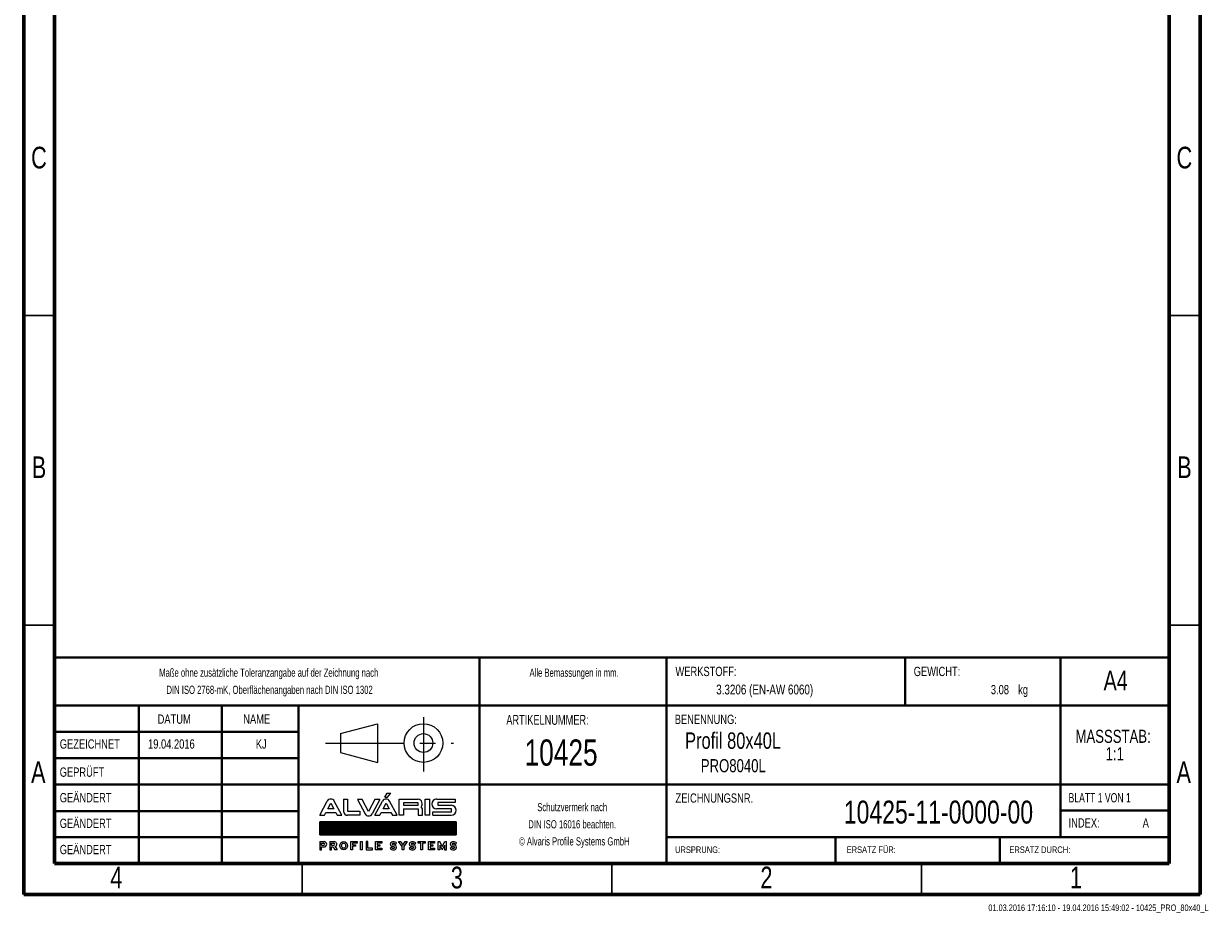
# Model space of a CAD drawing. Header units: millimetres. Extents: x 15 to 206, y 2 to 292.
# Tile 1 of 2: x 15 to 206, y 2 to 146. Entities that reach past the tile are written whole.
import ezdxf

# ---------------------------------------------------------------- set-up
doc = ezdxf.new("R2010")
doc.units = ezdxf.units.MM
doc.header["$PDSIZE"] = -1
doc.linetypes.add('CENTERX2', pattern=[20.32, 12.7, -2.54, 2.54, -2.54])
doc.layers.add('FORMAT', color=7, linetype='Continuous')
doc.layers.add('SLD-0', color=179, linetype='Continuous')
doc.styles.add('SLDTEXTSTYLE0', font='TXT', dxfattribs={"width": 0.75})
doc.styles.add('SLDTEXTSTYLE1', font='TXT', dxfattribs={"width": 0.692308})
doc.styles.add('SLDTEXTSTYLE2', font='TXT', dxfattribs={"width": 0.7})

# ---------------------------------------------------------------- blocks, each defined once
blk = doc.blocks.new('Block2')
at = {"color": 7, "linetype": 'CENTERX2', "lineweight": 0}
for p, q in [((289.49, 33.46), (289.49, 24.67)), ((273.66, 29.29), (294.36, 29.29))]:
    blk.add_line(p, q, dxfattribs=at)
at = {"color": 7, "linetype": 'Continuous', "lineweight": 0}
for p, q in [((276.07, 30.81), (282.06, 32.4)), ((276.07, 30.81), (276.07, 27.78)), ((282.06, 32.4), (282.06, 26.16)), ((276.07, 27.78), (282.06, 26.16))]:
    blk.add_line(p, q, dxfattribs=at)
for radius in [3.12, 1.52]:
    blk.add_circle((289.49, 29.29), radius, dxfattribs=at)
blk.add_attdef('AUTOATTR7', (0, 0), '', height=1, dxfattribs=at)
blk = doc.blocks.new('ALVARIS-LOGO_BL1')
at = {"layer": 'SLD-0', "color": 2, "linetype": 'Continuous'}
for p, q in [((-18.5, 130.5), (-6, 152.4)), ((-18.5, 130.5), (-2.9, 130.5)), ((-6, 152.4), (14.6, 152.4)), ((-2.9, 130.5), (14.6, 152.4)), ((-368.6, 33.5), (-327.7, 110.4)), ((-325.1, 67.6), (-308.8, 98.1)), ((-292.6, 67.6), (-325.1, 67.6)), ((-308.8, 98.1), (-292.6, 67.6)), ((-249, 33.5), (-289.9, 110.4)), ((-239.9, 121.2), (-218.3, 121.2)), ((-239.9, 121.2), (-239.9, 55)), ((-218.3, 121.2), (-218.3, 55)), ((-139.8, 117.8), (-165.3, 117.8)), ((-165.3, 117.8), (-124.3, 40.9)), ((-105.4, 53.2), (-139.8, 117.8)), ((-71, 117.8), (-105.4, 53.2)), ((-45.6, 117.8), (-86.5, 40.9)), ((-71.1, 33.5), (-30.2, 110.4)), ((-45.6, 117.8), (-71, 117.8)), ((-27.6, 67.6), (-11.3, 98.1)), ((4.9, 67.6), (-27.6, 67.6)), ((-11.3, 98.1), (4.9, 67.6)), ((48.5, 33.5), (7.6, 110.4)), ((59.3, 33.5), (59.3, 121.2)), ((59.3, 121.2), (161.1, 121.2)), ((82.2, 100.8), (82.2, 88)), ((161.1, 100.8), (82.2, 100.8)), ((82.2, 88), (161.1, 88)), ((82.2, 67.6), (82.2, 33.5)), ((82.2, 67.6), (161.1, 67.6)), ((161.1, 88), (161.1, 100.8)), ((161.1, 67.6), (161.1, 33.5)), ((184, 33.5), (184, 67.6)), ((198.5, 33.5), (198.5, 121.2)), ((198.5, 121.2), (224.9, 121.2)), ((224.9, 33.5), (224.9, 121.2)), ((260.8, 121.2), (359.8, 121.2)), ((341.3, 67.6), (260.8, 67.6)), ((359.8, 102.2), (267.3, 102.2)), ((267.3, 102.2), (267.3, 88)), ((267.3, 88), (340, 88)), ((341.3, 52.7), (341.3, 67.6)), ((359.8, 121.2), (359.8, 102.2)), ((-368.6, 33.5), (-343.2, 33.5)), ((-343.2, 33.5), (-335.2, 48.5)), ((-335.2, 48.5), (-282.4, 48.5)), ((-282.4, 48.5), (-274.4, 33.5)), ((-274.4, 33.5), (-249, 33.5)), ((-218.3, 55), (-151.8, 55)), ((-151.8, 33.5), (-218.3, 33.5)), ((-151.8, 55), (-151.8, 33.5)), ((-71.1, 33.5), (-45.7, 33.5)), ((-45.7, 33.5), (-37.7, 48.5)), ((-37.7, 48.5), (15.1, 48.5)), ((15.1, 48.5), (23.1, 33.5)), ((23.1, 33.5), (48.5, 33.5)), ((82.2, 33.5), (59.3, 33.5)), ((161.1, 33.5), (184, 33.5)), ((224.9, 33.5), (198.5, 33.5)), ((241.1, 33.5), (241.1, 52.7)), ((241.1, 52.7), (341.3, 52.7)), ((241.1, 33.5), (340, 33.5)), ((-368.6, -1.7), (365.4, -1.7)), ((-368.6, -72.5), (-368.6, -1.7)), ((365.4, -1.7), (-368.6, -1.7)), ((-368.6, -1.7), (-368.6, -72.5)), ((-368.6, -71.5), (-298.8, -1.7)), ((-368.6, -67.5), (-302.8, -1.7)), ((-368.6, -63.6), (-306.7, -1.7)), ((-368.6, -59.6), (-310.7, -1.7)), ((-368.6, -55.7), (-314.6, -1.7)), ((-368.6, -51.7), (-318.6, -1.7)), ((-368.6, -47.8), (-322.5, -1.7)), ((-368.6, -43.8), (-326.5, -1.7)), ((-368.6, -39.9), (-330.5, -1.7)), ((-368.6, -35.9), (-334.4, -1.7)), ((-368.6, -31.9), (-338.4, -1.7)), ((-368.6, -28), (-342.3, -1.7)), ((-368.6, -24), (-346.3, -1.7)), ((-368.6, -20.1), (-350.2, -1.7)), ((-368.6, -16.1), (-354.2, -1.7)), ((-368.6, -12.2), (-358.1, -1.7)), ((-368.6, -8.2), (-362.1, -1.7)), ((-368.6, -4.3), (-366, -1.7)), ((-365.7, -72.5), (-294.9, -1.7)), ((-361.7, -72.5), (-290.9, -1.7)), ((-357.8, -72.5), (-287, -1.7)), ((-353.8, -72.5), (-283, -1.7)), ((-349.8, -72.5), (-279.1, -1.7)), ((-345.9, -72.5), (-275.1, -1.7)), ((-341.9, -72.5), (-271.2, -1.7)), ((-338, -72.5), (-267.2, -1.7)), ((-334, -72.5), (-263.2, -1.7)), ((-330.1, -72.5), (-259.3, -1.7)), ((-326.1, -72.5), (-255.3, -1.7)), ((-322.2, -72.5), (-251.4, -1.7)), ((-318.2, -72.5), (-247.4, -1.7)), ((-314.3, -72.5), (-243.5, -1.7)), ((-310.3, -72.5), (-239.5, -1.7)), ((-306.4, -72.5), (-235.6, -1.7)), ((-302.4, -72.5), (-231.6, -1.7)), ((-298.5, -72.5), (-227.7, -1.7)), ((-294.5, -72.5), (-223.7, -1.7)), ((-290.5, -72.5), (-219.8, -1.7)), ((-286.6, -72.5), (-215.8, -1.7)), ((-282.6, -72.5), (-211.8, -1.7)), ((-278.7, -72.5), (-207.9, -1.7)), ((-274.7, -72.5), (-203.9, -1.7)), ((-270.8, -72.5), (-200, -1.7)), ((-266.8, -72.5), (-196, -1.7)), ((-262.9, -72.5), (-192.1, -1.7)), ((-258.9, -72.5), (-188.1, -1.7)), ((-255, -72.5), (-184.2, -1.7)), ((-251, -72.5), (-180.2, -1.7)), ((-247.1, -72.5), (-176.3, -1.7)), ((-243.1, -72.5), (-172.3, -1.7)), ((-239.2, -72.5), (-168.4, -1.7)), ((-235.2, -72.5), (-164.4, -1.7)), ((-231.2, -72.5), (-160.5, -1.7)), ((-227.3, -72.5), (-156.5, -1.7)), ((-223.3, -72.5), (-152.5, -1.7)), ((-219.4, -72.5), (-148.6, -1.7)), ((-215.4, -72.5), (-144.6, -1.7)), ((-211.5, -72.5), (-140.7, -1.7)), ((-207.5, -72.5), (-136.7, -1.7)), ((-203.6, -72.5), (-132.8, -1.7)), ((-199.6, -72.5), (-128.8, -1.7)), ((-195.7, -72.5), (-124.9, -1.7)), ((-191.7, -72.5), (-120.9, -1.7)), ((-187.8, -72.5), (-117, -1.7)), ((-183.8, -72.5), (-113, -1.7)), ((-179.8, -72.5), (-109.1, -1.7)), ((-175.9, -72.5), (-105.1, -1.7)), ((-171.9, -72.5), (-101.2, -1.7)), ((-168, -72.5), (-97.2, -1.7)), ((-164, -72.5), (-93.2, -1.7)), ((-160.1, -72.5), (-89.3, -1.7)), ((-156.1, -72.5), (-85.3, -1.7)), ((-152.2, -72.5), (-81.4, -1.7)), ((-148.2, -72.5), (-77.4, -1.7)), ((-144.3, -72.5), (-73.5, -1.7)), ((-140.3, -72.5), (-69.5, -1.7)), ((-136.4, -72.5), (-65.6, -1.7)), ((-132.4, -72.5), (-61.6, -1.7)), ((-128.5, -72.5), (-57.7, -1.7)), ((-124.5, -72.5), (-53.7, -1.7)), ((-120.5, -72.5), (-49.8, -1.7)), ((-116.6, -72.5), (-45.8, -1.7)), ((-112.6, -72.5), (-41.8, -1.7)), ((-108.7, -72.5), (-37.9, -1.7)), ((-104.7, -72.5), (-33.9, -1.7)), ((-100.8, -72.5), (-30, -1.7)), ((-96.8, -72.5), (-26, -1.7)), ((-92.9, -72.5), (-22.1, -1.7)), ((-88.9, -72.5), (-18.1, -1.7)), ((-85, -72.5), (-14.2, -1.7)), ((-81, -72.5), (-10.2, -1.7)), ((-77.1, -72.5), (-6.3, -1.7)), ((-73.1, -72.5), (-2.3, -1.7)), ((-69.2, -72.5), (1.6, -1.7)), ((-65.2, -72.5), (5.6, -1.7)), ((-61.2, -72.5), (9.5, -1.7)), ((-57.3, -72.5), (13.5, -1.7)), ((-53.3, -72.5), (17.5, -1.7)), ((-49.4, -72.5), (21.4, -1.7)), ((-45.4, -72.5), (25.4, -1.7)), ((-41.5, -72.5), (29.3, -1.7)), ((-37.5, -72.5), (33.3, -1.7)), ((-33.6, -72.5), (37.2, -1.7)), ((-29.6, -72.5), (41.2, -1.7)), ((-25.7, -72.5), (45.1, -1.7)), ((-21.7, -72.5), (49.1, -1.7)), ((-17.8, -72.5), (53, -1.7)), ((-13.8, -72.5), (57, -1.7)), ((-9.8, -72.5), (60.9, -1.7)), ((-5.9, -72.5), (64.9, -1.7)), ((-1.9, -72.5), (68.8, -1.7)), ((2, -72.5), (72.8, -1.7)), ((6, -72.5), (76.8, -1.7)), ((9.9, -72.5), (80.7, -1.7)), ((13.9, -72.5), (84.7, -1.7)), ((17.8, -72.5), (88.6, -1.7)), ((21.8, -72.5), (92.6, -1.7)), ((25.7, -72.5), (96.5, -1.7)), ((29.7, -72.5), (100.5, -1.7)), ((33.6, -72.5), (104.4, -1.7)), ((37.6, -72.5), (108.4, -1.7)), ((41.5, -72.5), (112.3, -1.7)), ((45.5, -72.5), (116.3, -1.7)), ((49.5, -72.5), (120.2, -1.7)), ((53.4, -72.5), (124.2, -1.7)), ((57.4, -72.5), (128.1, -1.7)), ((61.3, -72.5), (132.1, -1.7)), ((65.3, -72.5), (136.1, -1.7)), ((69.2, -72.5), (140, -1.7)), ((73.2, -72.5), (144, -1.7)), ((77.1, -72.5), (147.9, -1.7)), ((81.1, -72.5), (151.9, -1.7)), ((85, -72.5), (155.8, -1.7)), ((89, -72.5), (159.8, -1.7)), ((92.9, -72.5), (163.7, -1.7)), ((96.9, -72.5), (167.7, -1.7)), ((100.8, -72.5), (171.6, -1.7)), ((104.8, -72.5), (175.6, -1.7)), ((108.8, -72.5), (179.5, -1.7)), ((112.7, -72.5), (183.5, -1.7)), ((116.7, -72.5), (187.5, -1.7)), ((120.6, -72.5), (191.4, -1.7)), ((124.6, -72.5), (195.4, -1.7)), ((128.5, -72.5), (199.3, -1.7)), ((132.5, -72.5), (203.3, -1.7)), ((136.4, -72.5), (207.2, -1.7)), ((140.4, -72.5), (211.2, -1.7)), ((144.3, -72.5), (215.1, -1.7)), ((148.3, -72.5), (219.1, -1.7)), ((152.2, -72.5), (223, -1.7)), ((156.2, -72.5), (227, -1.7)), ((160.1, -72.5), (230.9, -1.7)), ((164.1, -72.5), (234.9, -1.7)), ((168.1, -72.5), (238.8, -1.7)), ((172, -72.5), (242.8, -1.7)), ((176, -72.5), (246.8, -1.7)), ((179.9, -72.5), (250.7, -1.7)), ((183.9, -72.5), (254.7, -1.7)), ((187.8, -72.5), (258.6, -1.7)), ((191.8, -72.5), (262.6, -1.7)), ((195.7, -72.5), (266.5, -1.7)), ((199.7, -72.5), (270.5, -1.7)), ((203.6, -72.5), (274.4, -1.7)), ((207.6, -72.5), (278.4, -1.7)), ((211.5, -72.5), (282.3, -1.7)), ((215.5, -72.5), (286.3, -1.7)), ((219.5, -72.5), (290.2, -1.7)), ((223.4, -72.5), (294.2, -1.7)), ((227.4, -72.5), (298.1, -1.7)), ((231.3, -72.5), (302.1, -1.7)), ((235.3, -72.5), (306.1, -1.7)), ((239.2, -72.5), (310, -1.7)), ((243.2, -72.5), (314, -1.7)), ((247.1, -72.5), (317.9, -1.7)), ((251.1, -72.5), (321.9, -1.7)), ((255, -72.5), (325.8, -1.7)), ((259, -72.5), (329.8, -1.7)), ((262.9, -72.5), (333.7, -1.7)), ((266.9, -72.5), (337.7, -1.7)), ((270.8, -72.5), (341.6, -1.7)), ((274.8, -72.5), (345.6, -1.7)), ((278.8, -72.5), (349.5, -1.7)), ((282.7, -72.5), (353.5, -1.7)), ((286.7, -72.5), (357.5, -1.7)), ((290.6, -72.5), (361.4, -1.7)), ((294.6, -72.5), (365.4, -1.7)), ((298.5, -72.5), (365.4, -5.6)), ((302.5, -72.5), (365.4, -9.5)), ((306.4, -72.5), (365.4, -13.5)), ((310.4, -72.5), (365.4, -17.4)), ((314.3, -72.5), (365.4, -21.4)), ((318.3, -72.5), (365.4, -25.3)), ((322.2, -72.5), (365.4, -29.3)), ((326.2, -72.5), (365.4, -33.2)), ((330.1, -72.5), (365.4, -37.2)), ((334.1, -72.5), (365.4, -41.1)), ((338.1, -72.5), (365.4, -45.1)), ((342, -72.5), (365.4, -49.1)), ((346, -72.5), (365.4, -53)), ((349.9, -72.5), (365.4, -57)), ((353.9, -72.5), (365.4, -60.9)), ((365.4, -1.7), (365.4, -72.5)), ((365.4, -72.5), (365.4, -1.7)), ((365.4, -72.5), (-368.6, -72.5)), ((-368.6, -72.5), (365.4, -72.5)), ((-368.6, -108.1), (-368.6, -152.4)), ((-368.6, -108.1), (-345.2, -108.1)), ((-359.4, -127.2), (-359.4, -117.3)), ((-359.4, -117.3), (-346.2, -117.3)), ((-359.4, -127.2), (-346.2, -127.2)), ((-314.5, -108.1), (-314.5, -152.4)), ((-314.5, -108.1), (-291.1, -108.1)), ((-305.3, -127.2), (-305.3, -117.3)), ((-305.3, -117.3), (-292, -117.3)), ((-305.3, -127.2), (-292, -127.2)), ((-200.9, -108.1), (-166.2, -108.1)), ((-200.9, -152.4), (-200.9, -108.1)), ((-166.2, -117.3), (-191.2, -117.3)), ((-191.2, -117.3), (-191.2, -124.8)), ((-191.2, -124.8), (-176.7, -124.8)), ((-176.7, -124.8), (-176.7, -133.5)), ((-166.2, -108.1), (-166.2, -117.3)), ((-149.7, -108.1), (-140, -108.1)), ((-149.7, -152.4), (-149.7, -108.1)), ((-140, -108.1), (-140, -152.4)), ((-119.3, -108.1), (-119.3, -152.4)), ((-109.6, -108.1), (-119.3, -108.1)), ((-109.6, -142.7), (-109.6, -108.1)), ((-68.9, -152.4), (-68.9, -108.1)), ((-68.9, -108.1), (-35, -108.1)), ((-35, -117.3), (-58.9, -117.3)), ((-58.9, -117.3), (-58.9, -124.8)), ((-58.9, -124.8), (-45.3, -124.8)), ((-45.3, -124.8), (-45.3, -132.9)), ((-35, -108.1), (-35, -117.3)), ((27, -126.1), (28.9, -126.1)), ((38.3, -122.2), (45.7, -116.2)), ((55.9, -108.1), (67.4, -108.1)), ((74.5, -135.1), (55.9, -108.1)), ((67.4, -108.1), (79.2, -127.4)), ((79.2, -127.4), (91, -108.1)), ((102.5, -108.1), (83.9, -135.1)), ((91, -108.1), (102.5, -108.1)), ((129.8, -126.1), (131.6, -126.1)), ((141.1, -122.2), (148.4, -116.2)), ((161.8, -117.3), (161.8, -108.1)), ((161.8, -108.1), (199.3, -108.1)), ((175.8, -117.3), (161.8, -117.3)), ((175.8, -152.4), (175.8, -117.3)), ((199.3, -117.3), (185.6, -117.3)), ((185.6, -117.3), (185.6, -152.4)), ((199.3, -108.1), (199.3, -117.3)), ((216.2, -152.4), (216.2, -108.1)), ((216.2, -108.1), (250.1, -108.1)), ((250.1, -117.3), (226.2, -117.3)), ((226.2, -117.3), (226.2, -124.8)), ((226.2, -124.8), (239.8, -124.8)), ((239.8, -124.8), (239.8, -132.9)), ((250.1, -108.1), (250.1, -117.3)), ((268.4, -152.4), (268.4, -108.1)), ((268.4, -108.1), (278, -108.1)), ((291.1, -134.4), (278, -108.1)), ((291.1, -134.4), (304.2, -108.1)), ((304.2, -108.1), (313.8, -108.1)), ((313.8, -152.4), (313.8, -108.1)), ((350, -126.1), (351.9, -126.1)), ((357.8, -72.5), (365.4, -64.9)), ((361.3, -122.2), (368.6, -116.2)), ((361.8, -72.5), (365.4, -68.8)), ((-368.6, -152.4), (-359.4, -152.4)), ((-359.4, -152.4), (-359.4, -136.5)), ((-359.4, -136.5), (-345.2, -136.5)), ((-314.5, -152.4), (-305.3, -152.4)), ((-305.3, -152.4), (-305.3, -136.5)), ((-305.3, -136.5), (-295.3, -136.5)), ((-295.3, -136.5), (-286.5, -152.4)), ((-275, -152.4), (-286.5, -152.4)), ((-284.6, -134.9), (-275, -152.4)), ((-191.2, -152.4), (-200.9, -152.4)), ((-176.7, -133.5), (-191.2, -133.5)), ((-191.2, -133.5), (-191.2, -152.4)), ((-140, -152.4), (-149.7, -152.4)), ((-119.3, -152.4), (-85.2, -152.4)), ((-85.2, -142.7), (-109.6, -142.7)), ((-85.2, -152.4), (-85.2, -142.7)), ((-35, -152.4), (-68.9, -152.4)), ((-45.3, -132.9), (-58.9, -132.9)), ((-58.9, -132.9), (-58.9, -142.7)), ((-58.9, -142.7), (-35, -142.7)), ((-35, -142.7), (-35, -152.4)), ((17.6, -139.1), (10.3, -145.2)), ((27, -135.3), (28.9, -135.3)), ((74.5, -152.4), (74.5, -135.1)), ((83.9, -152.4), (74.5, -152.4)), ((83.9, -135.1), (83.9, -152.4)), ((120.4, -139.1), (113, -145.2)), ((129.8, -135.3), (131.6, -135.3)), ((185.6, -152.4), (175.8, -152.4)), ((250.1, -152.4), (216.2, -152.4)), ((239.8, -132.9), (226.2, -132.9)), ((226.2, -132.9), (226.2, -142.7)), ((226.2, -142.7), (250.1, -142.7)), ((250.1, -142.7), (250.1, -152.4)), ((278.4, -152.4), (268.4, -152.4)), ((278.4, -127.9), (291.1, -152.4)), ((278.4, -127.9), (278.4, -152.4)), ((303.8, -127.9), (291.1, -152.4)), ((303.8, -127.9), (303.8, -152.4)), ((303.8, -152.4), (313.8, -152.4)), ((340.6, -139.1), (333.2, -145.2)), ((350, -135.3), (351.9, -135.3))]:
    blk.add_line(p, q, dxfattribs=at)
for centre, radius, start, end in [((-308.8, 99.3), 21.9, 30.42764, 149.57236), ((-11.3, 99.3), 21.9, 30.42764, 149.57236), ((156.9, 94.5), 27, 321.76228, 80.96222), ((161, 61.2), 23.9, 15.46235, 43.90993), ((262.3, 94.4), 26.9, 93.03544, 266.96456), ((338.1, 60.7), 27.3, 273.93117, 86.06883), ((-218.3, 55), 21.6, 180, 270), ((-105.4, 52), 21.9, 210.42764, 329.57236), ((-346.2, -122.3), 4.96, 270, 90), ((-345.2, -122.3), 14.2, 270, 90), ((-292, -122.3), 4.96, 270, 90), ((-291.1, -122.3), 14.2, 297.02151, 90), ((27, -134.2), 16.5, 46.72744, 90.01421), ((129.8, -134.2), 16.5, 46.72744, 90.01421), ((350, -134.2), 16.5, 46.72744, 90.01421), ((28.9, -127.2), 16.5, 226.72744, 270.01421), ((131.6, -127.2), 16.5, 226.72744, 270.01421), ((351.9, -127.2), 16.5, 226.72744, 270.01421)]:
    blk.add_arc(centre, radius, start, end, dxfattribs=at)
for centre, major_axis, ratio in [((-239.3, -130.2), (0, 22.2), 0.948396), ((-239.3, -130.1), (0, 13.9), 0.802774)]:
    blk.add_ellipse(centre, major_axis=major_axis, ratio=ratio, dxfattribs=at)
for centre, major_axis, ratio, start_param, end_param in [((27, -122.1), (-16.6, 0), 0.794296, 4.712389, 7.853982), ((27, -121.9), (-6.28, 0), 0.661774, 4.712389, 7.853982), ((27, -122.1), (-20.9, 0), 0.630369, 3.608164, 4.712389), ((28.9, -139.2), (16.6, 0), 0.794296, 4.712389, 7.853982), ((129.8, -122.1), (-16.6, 0), 0.794296, 4.712389, 7.853982), ((129.8, -121.9), (-6.28, 0), 0.661774, 4.712389, 7.853982), ((129.8, -122.1), (-20.9, 0), 0.630369, 3.608164, 4.712389), ((131.6, -139.2), (16.6, 0), 0.794296, 4.712389, 7.853982), ((350, -122.1), (-16.6, 0), 0.794296, 4.712389, 7.853982), ((350, -121.9), (-6.28, 0), 0.661774, 4.712389, 7.853982), ((350, -122.1), (-20.9, 0), 0.630369, 3.608164, 4.712389), ((351.9, -139.2), (16.6, 0), 0.794296, 4.712389, 7.853982), ((28.9, -139.2), (20.9, 0), 0.630369, 3.608164, 4.712389), ((28.9, -139.5), (6.28, 0), 0.661774, 4.712389, 7.853982), ((131.6, -139.2), (20.9, 0), 0.630369, 3.608164, 4.712389), ((131.6, -139.5), (6.28, 0), 0.661774, 4.712389, 7.853982), ((351.9, -139.2), (20.9, 0), 0.630369, 3.608164, 4.712389), ((351.9, -139.5), (6.28, 0), 0.661774, 4.712389, 7.853982)]:
    blk.add_ellipse(centre, major_axis=major_axis, ratio=ratio, start_param=start_param, end_param=end_param, dxfattribs=at)
blk = doc.blocks.new('SW_NOTE_0')
at = {"color": 0, "linetype": 'Continuous', "lineweight": 0, "char_height": 2.117, "attachment_point": 2, "style": 'SLDTEXTSTYLE0'}
for s, insert in [('MASSSTAB:', (6.98, 2.73)), ('1:1', (7.25, -0.09))]:
    blk.add_mtext(s, dxfattribs=dict(at, insert=insert))
blk = doc.blocks.new('SW_NOTE_1')
at = {"color": 0, "linetype": 'Continuous', "lineweight": 0, "char_height": 1.3229, "attachment_point": 2, "style": 'SLDTEXTSTYLE2'}
for s, insert in [('Schutzvermerk nach', (8.16, 1.71)), ('DIN ISO 16016 beachten.', (8.15, -1.06)), ('© Alvaris Profile Systems GmbH', (8.5, -3.82))]:
    blk.add_mtext(s, dxfattribs=dict(at, insert=insert))
blk = doc.blocks.new('SW_NOTE_2')
at = {"color": 0, "linetype": 'Continuous', "lineweight": 0, "char_height": 1.3229, "attachment_point": 2, "style": 'SLDTEXTSTYLE2'}
for s, insert in [('Maße ohne zusätzliche Toleranzangabe auf der Zeichnung nach', (25.55, 1.71)), ('DIN ISO 2768-mK, Oberflächenangaben nach DIN ISO 1302', (25.69, -1.06))]:
    blk.add_mtext(s, dxfattribs=dict(at, insert=insert))

msp = doc.modelspace()

# ---------------------------------------------------------------- linework, layer by layer
at = {"color": 7, "linetype": 'Continuous', "lineweight": 60}
for p, q in [((15, 292), (15, 5)), ((205, 5), (205, 292)), ((20, 10), (20, 287)), ((200, 287), (200, 10)), ((20, 10), (200, 10)), ((15, 5), (205, 5))]:
    msp.add_line(p, q, dxfattribs=at)
at = {"color": 7, "linetype": 'Continuous', "lineweight": 30}
for p, q in [((20, 98.5), (15, 98.5)), ((200, 98.5), (205, 98.5)), ((20, 48.5), (15, 48.5)), ((200, 48.5), (205, 48.5)), ((60, 10), (60, 5)), ((110, 10), (110, 5)), ((160, 10), (160, 5))]:
    msp.add_line(p, q, dxfattribs=at)
at = {"color": 7, "linetype": 'Continuous', "lineweight": 40}
for p, q in [((20, 65.25), (20, 10)), ((200, 43.263), (20, 43.263)), ((20, 43.263), (20, 10)), ((88.645, 35.5), (88.645, 43.263)), ((118.8, 35.5), (118.8, 43.263)), ((157.357, 35.5), (157.357, 43.263)), ((182.443, 35.5), (182.443, 43.263)), ((118.8, 35.5), (20, 35.5)), ((33.596, 35.5), (33.596, 10)), ((46.991, 35.5), (46.991, 10)), ((59.403, 35.5), (59.403, 10)), ((88.645, 10), (88.645, 35.5)), ((118.8, 35.5), (118.8, 10)), ((182.443, 35.5), (118.8, 35.5)), ((182.443, 14.325), (182.443, 35.5)), ((200, 35.5), (182.443, 35.5)), ((59.403, 31.25), (20, 31.25)), ((59.403, 27), (20, 27)), ((200, 22.75), (20, 22.75)), ((59.403, 18.475), (20, 18.475)), ((200, 18.575), (182.443, 18.575)), ((20, 14.25), (59.403, 14.25)), ((200, 14.25), (118.8, 14.25)), ((146.129, 10), (146.129, 14.25)), ((172.682, 10), (172.682, 14.25))]:
    msp.add_line(p, q, dxfattribs=at)
at = {"color": 7, "linetype": 'Continuous', "lineweight": 0}
msp.add_line((118.8, 14.25), (200, 14.25), dxfattribs=at)
msp.add_point((200, 46.224), dxfattribs=at)

# ---------------------------------------------------------------- block references
for name, p in [('SW_NOTE_2', (29.024, 39.767)), ('SW_NOTE_0', (183.974, 28.867)), ('SW_NOTE_1', (95.436, 18.055))]:
    msp.add_blockref(name, p, dxfattribs=at)
at = {"color": 7, "linetype": 'Continuous'}
msp.add_blockref('Block2', (-209.927, 0.164), dxfattribs=at)
at = {"layer": 'FORMAT', "xscale": 0.03, "yscale": 0.03, "zscale": 0.03}
msp.add_blockref('ALVARIS-LOGO_BL1', (73.869, 16.777), dxfattribs=at)

# ---------------------------------------------------------------- texts
at = {"color": 7, "linetype": 'Continuous', "lineweight": 0}
for s, insert, char_height, attachment_point, style in [('C', (17.464, 125.732), 3.5, 2, 'SLDTEXTSTYLE0'), ('C', (202.464, 125.732), 3.5, 2, 'SLDTEXTSTYLE0'), ('B', (17.473, 75.732), 3.5, 2, 'SLDTEXTSTYLE0'), ('B', (202.473, 75.732), 3.5, 2, 'SLDTEXTSTYLE0'), ('Alle Bemassungen in mm.', (103.894, 41.472), 1.32292, 2, 'SLDTEXTSTYLE2'), ('WERKSTOFF:', (120.274, 41.761), 1.5, 1, 'SLDTEXTSTYLE0'), ('GEWICHT:', (158.753, 41.76), 1.4986, 1, 'SLDTEXTSTYLE0'), ('A4', (191.366, 41.128), 3.175, 2, 'SLDTEXTSTYLE0'), ('3.3206 (EN-AW 6060)', (142.512, 38.887), 1.5875, 3, 'SLDTEXTSTYLE0'), ('3.08', (174.135, 38.823), 1.4986, 3, 'SLDTEXTSTYLE0'), ('kg', (175.627, 38.823), 1.4986, 1, 'SLDTEXTSTYLE0'), ('DATUM', (36.633, 34.066), 1.5, 1, 'SLDTEXTSTYLE0'), ('NAME', (50.463, 34.066), 1.5, 1, 'SLDTEXTSTYLE0'), ('ARTIKELNUMMER:', (99.597, 33.981), 1.5875, 2, 'SLDTEXTSTYLE2'), ('BENENNUNG:', (120.156, 34.025), 1.5, 1, 'SLDTEXTSTYLE0'), ('Profil 80x40L', (121.826, 31.162), 2.64583, 1, 'SLDTEXTSTYLE0'), ('GEZEICHNET', (20.83, 30.048), 1.5, 1, 'SLDTEXTSTYLE0'), ('19.04.2016', (35.09, 30.048), 1.5, 1, 'SLDTEXTSTYLE0'), ('KJ', (53.368, 30.048), 1.5, 2, 'SLDTEXTSTYLE0'), ('10425', (95.897, 30.031), 4.2333, 1, 'SLDTEXTSTYLE0'), ('PRO8040L', (124.36, 26.853), 2.1167, 1, 'SLDTEXTSTYLE0'), ('A', (17.36, 26.482), 3.5, 2, 'SLDTEXTSTYLE0'), ('GEPRÜFT', (20.819, 25.505), 1.5, 1, 'SLDTEXTSTYLE0'), ('A', (202.36, 26.482), 3.5, 2, 'SLDTEXTSTYLE0'), ('GEÄNDERT', (20.822, 21.38), 1.5, 1, 'SLDTEXTSTYLE0'), ('ZEICHNUNGSNR.', (120.279, 21.317), 1.5, 1, 'SLDTEXTSTYLE0'), ('BLATT 1 VON 1', (183.765, 21.367), 1.5, 1, 'SLDTEXTSTYLE1'), ('10425-11-0000-00', (178.032, 20.154), 3.70417, 3, 'SLDTEXTSTYLE0'), ('GEÄNDERT', (20.822, 17.239), 1.5, 1, 'SLDTEXTSTYLE0'), ('INDEX:', (183.765, 17.304), 1.5, 1, 'SLDTEXTSTYLE0'), ('A', (195.727, 17.304), 1.5, 1, 'SLDTEXTSTYLE0'), ('GEÄNDERT', (20.822, 13.004), 1.5, 1, 'SLDTEXTSTYLE0'), ('URSPRUNG:', (120.202, 12.756), 1.0583, 1, 'SLDTEXTSTYLE0'), ('ERSATZ FÜR:', (147.922, 12.756), 1.05833, 1, 'SLDTEXTSTYLE0'), ('ERSATZ DURCH:', (174.204, 12.756), 1.05833, 1, 'SLDTEXTSTYLE0'), ('4', (29.965, 9.482), 3.5, 2, 'SLDTEXTSTYLE0'), ('3', (84.965, 9.482), 3.5, 2, 'SLDTEXTSTYLE0'), ('2', (134.965, 9.482), 3.5, 2, 'SLDTEXTSTYLE0'), ('1', (184.965, 9.482), 3.5, 2, 'SLDTEXTSTYLE0'), ('01.03.2016 17:16:10 - 19.04.2016 15:49:02 - 10425_PRO_80x40_L', (206.373, 3.379), 1.05833, 3, 'SLDTEXTSTYLE2')]:
    msp.add_mtext(s, dxfattribs=dict(at, insert=insert, char_height=char_height, attachment_point=attachment_point, style=style))

doc.saveas('drawing.dxf')
